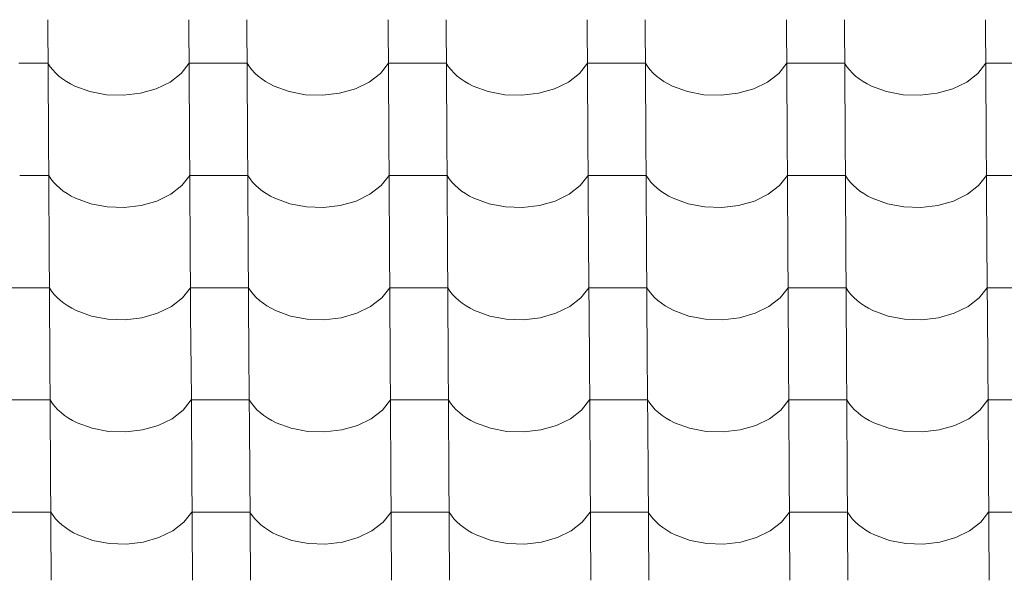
# Model space of a CAD drawing. Header units: millimetres. Extents: x -29001 to 109416, y -1251 to 13451.
# Tile 26 of 163: x -18156 to -17341, y 7544 to 8009. Entities that reach past the tile are written whole.
import ezdxf

# ---------------------------------------------------------------- set-up
doc = ezdxf.new("R2010")
doc.units = ezdxf.units.MM
doc.header["$MEASUREMENT"] = 0
doc.layers.add('POHLED JIŽNÍ_1_Konstrukce - nosné', color=7, linetype='Continuous')
doc.layers.add('POHLED JIŽNÍ_1_Nové_Výplně - Povrchové', color=7, linetype='Continuous')

# ---------------------------------------------------------------- blocks, each defined once
blk = doc.blocks.new('*X1', base_point=(-31394.74, -25864.88))
at = {"layer": 'POHLED JIŽNÍ_1_Nové_Výplně - Povrchové', "color": 21, "linetype": 'Continuous', "lineweight": 20, "true_color": 0xffaaaa}
for p, q in [((-18133.24, 8009), (-18132.66, 7916.33)), ((-18016.28, 8009), (-18015.7, 7916.33)), ((-17968.24, 8009), (-17967.66, 7916.33)), ((-17851.28, 8009), (-17850.7, 7916.33)), ((-17803.25, 8009), (-17802.67, 7916.33)), ((-17686.28, 8009), (-17685.7, 7916.33)), ((-17638.25, 8009), (-17637.67, 7916.33)), ((-17521.29, 8009), (-17520.71, 7916.33)), ((-17473.25, 8009), (-17472.67, 7916.33)), ((-17356.29, 8009), (-17355.71, 7916.33)), ((-18133.01, 7972.84), (-18157.03, 7972.84)), ((-18133.01, 7972.84), (-18131.17, 7970.05)), ((-18131.17, 7970.05), (-18129.03, 7967.35)), ((-18022.67, 7964.46), (-18016.05, 7972.84)), ((-17992.03, 7972.84), (-18016.05, 7972.84)), ((-17968.02, 7972.84), (-17992.03, 7972.84)), ((-17968.02, 7972.84), (-17966.18, 7970.05)), ((-17966.18, 7970.05), (-17964.04, 7967.35)), ((-17857.67, 7964.46), (-17851.05, 7972.84)), ((-17827.04, 7972.84), (-17851.05, 7972.84)), ((-17803.02, 7972.84), (-17827.04, 7972.84)), ((-17803.02, 7972.84), (-17801.18, 7970.05)), ((-17801.18, 7970.05), (-17799.04, 7967.35)), ((-17692.67, 7964.46), (-17686.06, 7972.84)), ((-17662.04, 7972.84), (-17686.06, 7972.84)), ((-17638.02, 7972.84), (-17662.04, 7972.84)), ((-17638.02, 7972.84), (-17636.18, 7970.05)), ((-17636.18, 7970.05), (-17634.04, 7967.35)), ((-17527.68, 7964.46), (-17521.06, 7972.84)), ((-17497.04, 7972.84), (-17521.06, 7972.84)), ((-17473.03, 7972.84), (-17497.04, 7972.84)), ((-17473.03, 7972.84), (-17471.18, 7970.05)), ((-17471.18, 7970.05), (-17469.05, 7967.35)), ((-17362.68, 7964.46), (-17356.06, 7972.84)), ((-17332.04, 7972.84), (-17356.06, 7972.84)), ((-18129.03, 7967.35), (-18126.61, 7964.77)), ((-18126.61, 7964.77), (-18123.91, 7962.3)), ((-18123.91, 7962.3), (-18120.96, 7959.98)), ((-18031.93, 7957.29), (-18022.67, 7964.46)), ((-17964.04, 7967.35), (-17961.61, 7964.77)), ((-17961.61, 7964.77), (-17958.92, 7962.3)), ((-17958.92, 7962.3), (-17955.96, 7959.98)), ((-17866.93, 7957.29), (-17857.67, 7964.46)), ((-17799.04, 7967.35), (-17796.62, 7964.77)), ((-17796.62, 7964.77), (-17793.92, 7962.3)), ((-17793.92, 7962.3), (-17790.96, 7959.98)), ((-17701.94, 7957.29), (-17692.67, 7964.46)), ((-17634.04, 7967.35), (-17631.62, 7964.77)), ((-17631.62, 7964.77), (-17628.92, 7962.3)), ((-17628.92, 7962.3), (-17625.97, 7959.98)), ((-17536.94, 7957.29), (-17527.68, 7964.46)), ((-17469.05, 7967.35), (-17466.62, 7964.77)), ((-17466.62, 7964.77), (-17463.93, 7962.3)), ((-17463.93, 7962.3), (-17460.97, 7959.98)), ((-17371.94, 7957.29), (-17362.68, 7964.46)), ((-18120.96, 7959.98), (-18117.76, 7957.8)), ((-18117.76, 7957.8), (-18114.34, 7955.78)), ((-18114.34, 7955.78), (-18110.7, 7953.93)), ((-18110.7, 7953.93), (-18098.23, 7949.36)), ((-18043.37, 7951.7), (-18031.93, 7957.29)), ((-17955.96, 7959.98), (-17952.76, 7957.8)), ((-17952.76, 7957.8), (-17949.34, 7955.78)), ((-17949.34, 7955.78), (-17945.71, 7953.93)), ((-17945.71, 7953.93), (-17933.23, 7949.36)), ((-17878.38, 7951.7), (-17866.93, 7957.29)), ((-17790.96, 7959.98), (-17787.77, 7957.8)), ((-17787.77, 7957.8), (-17784.34, 7955.78)), ((-17784.34, 7955.78), (-17780.71, 7953.93)), ((-17780.71, 7953.93), (-17768.24, 7949.36)), ((-17713.38, 7951.7), (-17701.94, 7957.29)), ((-17625.97, 7959.98), (-17622.77, 7957.8)), ((-17622.77, 7957.8), (-17619.34, 7955.78)), ((-17619.34, 7955.78), (-17615.71, 7953.93)), ((-17615.71, 7953.93), (-17603.24, 7949.36)), ((-17548.38, 7951.7), (-17536.94, 7957.29)), ((-17460.97, 7959.98), (-17457.77, 7957.8)), ((-17457.77, 7957.8), (-17454.35, 7955.78)), ((-17454.35, 7955.78), (-17450.71, 7953.93)), ((-17450.71, 7953.93), (-17438.24, 7949.36)), ((-17383.38, 7951.7), (-17371.94, 7957.29)), ((-18098.23, 7949.36), (-18084.56, 7946.77)), ((-18084.56, 7946.77), (-18070.37, 7946.3)), ((-18070.37, 7946.3), (-18056.41, 7947.97)), ((-18056.41, 7947.97), (-18043.37, 7951.7)), ((-17933.23, 7949.36), (-17919.56, 7946.77)), ((-17919.56, 7946.77), (-17905.38, 7946.3)), ((-17905.38, 7946.3), (-17891.41, 7947.97)), ((-17891.41, 7947.97), (-17878.38, 7951.7)), ((-17768.24, 7949.36), (-17754.56, 7946.77)), ((-17754.56, 7946.77), (-17740.38, 7946.3)), ((-17740.38, 7946.3), (-17726.42, 7947.97)), ((-17726.42, 7947.97), (-17713.38, 7951.7)), ((-17603.24, 7949.36), (-17589.56, 7946.77)), ((-17589.56, 7946.77), (-17575.38, 7946.3)), ((-17575.38, 7946.3), (-17561.42, 7947.97)), ((-17561.42, 7947.97), (-17548.38, 7951.7)), ((-17438.24, 7949.36), (-17424.57, 7946.77)), ((-17424.57, 7946.77), (-17410.39, 7946.3)), ((-17410.39, 7946.3), (-17396.42, 7947.97)), ((-17396.42, 7947.97), (-17383.38, 7951.7)), ((-18132.66, 7915.99), (-18132.08, 7823.32)), ((-18015.7, 7915.99), (-18015.12, 7823.32)), ((-17967.66, 7915.99), (-17967.08, 7823.32)), ((-17850.7, 7915.99), (-17850.12, 7823.32)), ((-17802.66, 7915.99), (-17802.08, 7823.32)), ((-17685.7, 7915.99), (-17685.12, 7823.32)), ((-17637.67, 7915.99), (-17637.09, 7823.32)), ((-17520.7, 7915.99), (-17520.12, 7823.32)), ((-17472.67, 7915.99), (-17472.09, 7823.32)), ((-17355.71, 7915.99), (-17355.13, 7823.32)), ((-18132.43, 7879.83), (-18156.45, 7879.83)), ((-18132.43, 7879.83), (-18130.59, 7877.04)), ((-18022.09, 7871.45), (-18015.47, 7879.83)), ((-17991.45, 7879.83), (-18015.47, 7879.83)), ((-17967.44, 7879.83), (-17991.45, 7879.83)), ((-17967.44, 7879.83), (-17965.59, 7877.04)), ((-17857.09, 7871.45), (-17850.47, 7879.83)), ((-17826.46, 7879.83), (-17850.47, 7879.83)), ((-17802.44, 7879.83), (-17826.46, 7879.83)), ((-17802.44, 7879.83), (-17800.6, 7877.04)), ((-17692.09, 7871.45), (-17685.48, 7879.83)), ((-17661.46, 7879.83), (-17685.48, 7879.83)), ((-17637.44, 7879.83), (-17661.46, 7879.83)), ((-17637.44, 7879.83), (-17635.6, 7877.04)), ((-17527.09, 7871.45), (-17520.48, 7879.83)), ((-17496.46, 7879.83), (-17520.48, 7879.83)), ((-17472.44, 7879.83), (-17496.46, 7879.83)), ((-17472.44, 7879.83), (-17470.6, 7877.04)), ((-17362.1, 7871.45), (-17355.48, 7879.83)), ((-17331.46, 7879.83), (-17355.48, 7879.83)), ((-18130.59, 7877.04), (-18128.45, 7874.34)), ((-18128.45, 7874.34), (-18126.03, 7871.76)), ((-18126.03, 7871.76), (-18123.33, 7869.29)), ((-18031.35, 7864.28), (-18022.09, 7871.45)), ((-17965.59, 7877.04), (-17963.46, 7874.34)), ((-17963.46, 7874.34), (-17961.03, 7871.76)), ((-17961.03, 7871.76), (-17958.34, 7869.29)), ((-17866.35, 7864.28), (-17857.09, 7871.45)), ((-17800.6, 7877.04), (-17798.46, 7874.34)), ((-17798.46, 7874.34), (-17796.03, 7871.76)), ((-17796.03, 7871.76), (-17793.34, 7869.29)), ((-17701.36, 7864.28), (-17692.09, 7871.45)), ((-17635.6, 7877.04), (-17633.46, 7874.34)), ((-17633.46, 7874.34), (-17631.04, 7871.76)), ((-17631.04, 7871.76), (-17628.34, 7869.29)), ((-17536.36, 7864.28), (-17527.09, 7871.45)), ((-17470.6, 7877.04), (-17468.46, 7874.34)), ((-17468.46, 7874.34), (-17466.04, 7871.76)), ((-17466.04, 7871.76), (-17463.34, 7869.29)), ((-17371.36, 7864.28), (-17362.1, 7871.45)), ((-18123.33, 7869.29), (-18120.38, 7866.97)), ((-18120.38, 7866.97), (-18117.18, 7864.79)), ((-18117.18, 7864.79), (-18113.76, 7862.77)), ((-18042.79, 7858.69), (-18031.35, 7864.28)), ((-17958.34, 7869.29), (-17955.38, 7866.97)), ((-17955.38, 7866.97), (-17952.18, 7864.79)), ((-17952.18, 7864.79), (-17948.76, 7862.77)), ((-17877.8, 7858.69), (-17866.35, 7864.28)), ((-17793.34, 7869.29), (-17790.38, 7866.97)), ((-17790.38, 7866.97), (-17787.19, 7864.79)), ((-17787.19, 7864.79), (-17783.76, 7862.77)), ((-17712.8, 7858.69), (-17701.36, 7864.28)), ((-17628.34, 7869.29), (-17625.39, 7866.97)), ((-17625.39, 7866.97), (-17622.19, 7864.79)), ((-17622.19, 7864.79), (-17618.76, 7862.77)), ((-17547.8, 7858.69), (-17536.36, 7864.28)), ((-17463.34, 7869.29), (-17460.39, 7866.97)), ((-17460.39, 7866.97), (-17457.19, 7864.79)), ((-17457.19, 7864.79), (-17453.77, 7862.77)), ((-17382.8, 7858.69), (-17371.36, 7864.28)), ((-18113.76, 7862.77), (-18110.12, 7860.92)), ((-18110.12, 7860.92), (-18097.65, 7856.35)), ((-18097.65, 7856.35), (-18083.97, 7853.76)), ((-18055.83, 7854.96), (-18042.79, 7858.69)), ((-17948.76, 7862.77), (-17945.12, 7860.92)), ((-17945.12, 7860.92), (-17932.65, 7856.35)), ((-17932.65, 7856.35), (-17918.98, 7853.76)), ((-17890.83, 7854.96), (-17877.8, 7858.69)), ((-17783.76, 7862.77), (-17780.13, 7860.92)), ((-17780.13, 7860.92), (-17767.66, 7856.35)), ((-17767.66, 7856.35), (-17753.98, 7853.76)), ((-17725.83, 7854.96), (-17712.8, 7858.69)), ((-17618.76, 7862.77), (-17615.13, 7860.92)), ((-17615.13, 7860.92), (-17602.66, 7856.35)), ((-17602.66, 7856.35), (-17588.98, 7853.76)), ((-17560.84, 7854.96), (-17547.8, 7858.69)), ((-17453.77, 7862.77), (-17450.13, 7860.92)), ((-17450.13, 7860.92), (-17437.66, 7856.35)), ((-17437.66, 7856.35), (-17423.99, 7853.76)), ((-17395.84, 7854.96), (-17382.8, 7858.69)), ((-18083.97, 7853.76), (-18069.79, 7853.29)), ((-18069.79, 7853.29), (-18055.83, 7854.96)), ((-17918.98, 7853.76), (-17904.8, 7853.29)), ((-17904.8, 7853.29), (-17890.83, 7854.96)), ((-17753.98, 7853.76), (-17739.8, 7853.29)), ((-17739.8, 7853.29), (-17725.83, 7854.96)), ((-17588.98, 7853.76), (-17574.8, 7853.29)), ((-17574.8, 7853.29), (-17560.84, 7854.96)), ((-17423.99, 7853.76), (-17409.8, 7853.29)), ((-17409.8, 7853.29), (-17395.84, 7854.96)), ((-18132.08, 7822.98), (-18131.5, 7730.31)), ((-18015.11, 7822.98), (-18014.54, 7730.31)), ((-17967.08, 7822.98), (-17966.5, 7730.31)), ((-17850.12, 7822.98), (-17849.54, 7730.31)), ((-17802.08, 7822.98), (-17801.5, 7730.31)), ((-17685.12, 7822.98), (-17684.54, 7730.31)), ((-17637.09, 7822.98), (-17636.51, 7730.31)), ((-17520.12, 7822.98), (-17519.54, 7730.31)), ((-17472.09, 7822.98), (-17471.51, 7730.31)), ((-17355.13, 7822.98), (-17354.55, 7730.31)), ((-18155.87, 7786.82), (-18179.89, 7786.82)), ((-18131.85, 7786.82), (-18155.87, 7786.82)), ((-18131.85, 7786.82), (-18130.01, 7784.03)), ((-18130.01, 7784.03), (-18127.87, 7781.34)), ((-18021.5, 7778.44), (-18014.89, 7786.82)), ((-17990.87, 7786.82), (-18014.89, 7786.82)), ((-17966.85, 7786.82), (-17990.87, 7786.82)), ((-17966.85, 7786.82), (-17965.01, 7784.03)), ((-17965.01, 7784.03), (-17962.87, 7781.34)), ((-17856.51, 7778.44), (-17849.89, 7786.82)), ((-17825.87, 7786.82), (-17849.89, 7786.82)), ((-17801.86, 7786.82), (-17825.87, 7786.82)), ((-17801.86, 7786.82), (-17800.02, 7784.03)), ((-17800.02, 7784.03), (-17797.88, 7781.34)), ((-17691.51, 7778.44), (-17684.89, 7786.82)), ((-17660.88, 7786.82), (-17684.89, 7786.82)), ((-17636.86, 7786.82), (-17660.88, 7786.82)), ((-17636.86, 7786.82), (-17635.02, 7784.03)), ((-17635.02, 7784.03), (-17632.88, 7781.34)), ((-17526.51, 7778.44), (-17519.9, 7786.82)), ((-17495.88, 7786.82), (-17519.9, 7786.82)), ((-17471.86, 7786.82), (-17495.88, 7786.82)), ((-17471.86, 7786.82), (-17470.02, 7784.03)), ((-17470.02, 7784.03), (-17467.88, 7781.34)), ((-17361.51, 7778.44), (-17354.9, 7786.82)), ((-17330.88, 7786.82), (-17354.9, 7786.82)), ((-18127.87, 7781.34), (-18125.45, 7778.75)), ((-18125.45, 7778.75), (-18122.75, 7776.28)), ((-18122.75, 7776.28), (-18119.8, 7773.96)), ((-18119.8, 7773.96), (-18116.6, 7771.78)), ((-18030.77, 7771.27), (-18021.5, 7778.44)), ((-17962.87, 7781.34), (-17960.45, 7778.75)), ((-17960.45, 7778.75), (-17957.75, 7776.28)), ((-17957.75, 7776.28), (-17954.8, 7773.96)), ((-17954.8, 7773.96), (-17951.6, 7771.78)), ((-17865.77, 7771.27), (-17856.51, 7778.44)), ((-17797.88, 7781.34), (-17795.45, 7778.75)), ((-17795.45, 7778.75), (-17792.76, 7776.28)), ((-17792.76, 7776.28), (-17789.8, 7773.96)), ((-17789.8, 7773.96), (-17786.6, 7771.78)), ((-17700.77, 7771.27), (-17691.51, 7778.44)), ((-17632.88, 7781.34), (-17630.46, 7778.75)), ((-17630.46, 7778.75), (-17627.76, 7776.28)), ((-17627.76, 7776.28), (-17624.8, 7773.96)), ((-17624.8, 7773.96), (-17621.61, 7771.78)), ((-17535.78, 7771.27), (-17526.51, 7778.44)), ((-17467.88, 7781.34), (-17465.46, 7778.75)), ((-17465.46, 7778.75), (-17462.76, 7776.28)), ((-17462.76, 7776.28), (-17459.81, 7773.96)), ((-17459.81, 7773.96), (-17456.61, 7771.78)), ((-17370.78, 7771.27), (-17361.51, 7778.44)), ((-18116.6, 7771.78), (-18113.17, 7769.76)), ((-18113.17, 7769.76), (-18109.54, 7767.91)), ((-18109.54, 7767.91), (-18097.07, 7763.34)), ((-18055.25, 7761.95), (-18042.21, 7765.68)), ((-18042.21, 7765.68), (-18030.77, 7771.27)), ((-17951.6, 7771.78), (-17948.18, 7769.76)), ((-17948.18, 7769.76), (-17944.54, 7767.91)), ((-17944.54, 7767.91), (-17932.07, 7763.34)), ((-17890.25, 7761.95), (-17877.21, 7765.68)), ((-17877.21, 7765.68), (-17865.77, 7771.27)), ((-17786.6, 7771.78), (-17783.18, 7769.76)), ((-17783.18, 7769.76), (-17779.55, 7767.91)), ((-17779.55, 7767.91), (-17767.07, 7763.34)), ((-17725.25, 7761.95), (-17712.22, 7765.68)), ((-17712.22, 7765.68), (-17700.77, 7771.27)), ((-17621.61, 7771.78), (-17618.18, 7769.76)), ((-17618.18, 7769.76), (-17614.55, 7767.91)), ((-17614.55, 7767.91), (-17602.08, 7763.34)), ((-17560.25, 7761.95), (-17547.22, 7765.68)), ((-17547.22, 7765.68), (-17535.78, 7771.27)), ((-17456.61, 7771.78), (-17453.18, 7769.76)), ((-17453.18, 7769.76), (-17449.55, 7767.91)), ((-17449.55, 7767.91), (-17437.08, 7763.34)), ((-17395.26, 7761.95), (-17382.22, 7765.68)), ((-17382.22, 7765.68), (-17370.78, 7771.27)), ((-18097.07, 7763.34), (-18083.39, 7760.75)), ((-18083.39, 7760.75), (-18069.21, 7760.28)), ((-18069.21, 7760.28), (-18055.25, 7761.95)), ((-17932.07, 7763.34), (-17918.4, 7760.75)), ((-17918.4, 7760.75), (-17904.21, 7760.28)), ((-17904.21, 7760.28), (-17890.25, 7761.95)), ((-17767.07, 7763.34), (-17753.4, 7760.75)), ((-17753.4, 7760.75), (-17739.22, 7760.28)), ((-17739.22, 7760.28), (-17725.25, 7761.95)), ((-17602.08, 7763.34), (-17588.4, 7760.75)), ((-17588.4, 7760.75), (-17574.22, 7760.28)), ((-17574.22, 7760.28), (-17560.25, 7761.95)), ((-17437.08, 7763.34), (-17423.4, 7760.75)), ((-17423.4, 7760.75), (-17409.22, 7760.28)), ((-17409.22, 7760.28), (-17395.26, 7761.95)), ((-18131.5, 7729.97), (-18130.92, 7637.3)), ((-18014.53, 7729.97), (-18013.95, 7637.3)), ((-17966.5, 7729.97), (-17965.92, 7637.3)), ((-17849.54, 7729.97), (-17848.96, 7637.3)), ((-17801.5, 7729.97), (-17800.92, 7637.3)), ((-17684.54, 7729.97), (-17683.96, 7637.3)), ((-17636.5, 7729.97), (-17635.92, 7637.3)), ((-17519.54, 7729.97), (-17518.96, 7637.3)), ((-17471.51, 7729.97), (-17470.93, 7637.3)), ((-17354.54, 7729.97), (-17353.96, 7637.3)), ((-18155.29, 7693.82), (-18179.3, 7693.82)), ((-18131.27, 7693.82), (-18155.29, 7693.82)), ((-18131.27, 7693.82), (-18129.43, 7691.02)), ((-18020.92, 7685.43), (-18014.31, 7693.82)), ((-17990.29, 7693.82), (-18014.31, 7693.82)), ((-17966.27, 7693.82), (-17990.29, 7693.82)), ((-17966.27, 7693.82), (-17964.43, 7691.02)), ((-17855.93, 7685.43), (-17849.31, 7693.82)), ((-17825.29, 7693.82), (-17849.31, 7693.82)), ((-17801.28, 7693.82), (-17825.29, 7693.82)), ((-17801.28, 7693.82), (-17799.43, 7691.02)), ((-17690.93, 7685.43), (-17684.31, 7693.82)), ((-17660.3, 7693.82), (-17684.31, 7693.82)), ((-17636.28, 7693.82), (-17660.3, 7693.82)), ((-17636.28, 7693.82), (-17634.44, 7691.02)), ((-17525.93, 7685.43), (-17519.31, 7693.82)), ((-17495.3, 7693.82), (-17519.31, 7693.82)), ((-17471.28, 7693.82), (-17495.3, 7693.82)), ((-17471.28, 7693.82), (-17469.44, 7691.02)), ((-17360.93, 7685.43), (-17354.32, 7693.82)), ((-17330.3, 7693.82), (-17354.32, 7693.82)), ((-18129.43, 7691.02), (-18127.29, 7688.33)), ((-18127.29, 7688.33), (-18124.87, 7685.74)), ((-18124.87, 7685.74), (-18122.17, 7683.28)), ((-18030.19, 7678.26), (-18020.92, 7685.43)), ((-17964.43, 7691.02), (-17962.29, 7688.33)), ((-17962.29, 7688.33), (-17959.87, 7685.74)), ((-17959.87, 7685.74), (-17957.17, 7683.28)), ((-17865.19, 7678.26), (-17855.93, 7685.43)), ((-17799.43, 7691.02), (-17797.3, 7688.33)), ((-17797.3, 7688.33), (-17794.87, 7685.74)), ((-17794.87, 7685.74), (-17792.18, 7683.28)), ((-17700.19, 7678.26), (-17690.93, 7685.43)), ((-17634.44, 7691.02), (-17632.3, 7688.33)), ((-17632.3, 7688.33), (-17629.87, 7685.74)), ((-17629.87, 7685.74), (-17627.18, 7683.28)), ((-17535.2, 7678.26), (-17525.93, 7685.43)), ((-17469.44, 7691.02), (-17467.3, 7688.33)), ((-17467.3, 7688.33), (-17464.88, 7685.74)), ((-17464.88, 7685.74), (-17462.18, 7683.28)), ((-17370.2, 7678.26), (-17360.93, 7685.43)), ((-18122.17, 7683.28), (-18119.22, 7680.95)), ((-18119.22, 7680.95), (-18116.02, 7678.77)), ((-18116.02, 7678.77), (-18112.59, 7676.75)), ((-18112.59, 7676.75), (-18108.96, 7674.9)), ((-18041.63, 7672.67), (-18030.19, 7678.26)), ((-17957.17, 7683.28), (-17954.22, 7680.95)), ((-17954.22, 7680.95), (-17951.02, 7678.77)), ((-17951.02, 7678.77), (-17947.59, 7676.75)), ((-17947.59, 7676.75), (-17943.96, 7674.9)), ((-17876.63, 7672.67), (-17865.19, 7678.26)), ((-17792.18, 7683.28), (-17789.22, 7680.95)), ((-17789.22, 7680.95), (-17786.02, 7678.77)), ((-17786.02, 7678.77), (-17782.6, 7676.75)), ((-17782.6, 7676.75), (-17778.96, 7674.9)), ((-17711.63, 7672.67), (-17700.19, 7678.26)), ((-17627.18, 7683.28), (-17624.22, 7680.95)), ((-17624.22, 7680.95), (-17621.02, 7678.77)), ((-17621.02, 7678.77), (-17617.6, 7676.75)), ((-17617.6, 7676.75), (-17613.97, 7674.9)), ((-17546.64, 7672.67), (-17535.2, 7678.26)), ((-17462.18, 7683.28), (-17459.23, 7680.95)), ((-17459.23, 7680.95), (-17456.03, 7678.77)), ((-17456.03, 7678.77), (-17452.6, 7676.75)), ((-17452.6, 7676.75), (-17448.97, 7674.9)), ((-17381.64, 7672.67), (-17370.2, 7678.26)), ((-18108.96, 7674.9), (-18096.49, 7670.33)), ((-18096.49, 7670.33), (-18082.81, 7667.74)), ((-18082.81, 7667.74), (-18068.63, 7667.27)), ((-18068.63, 7667.27), (-18054.67, 7668.94)), ((-18054.67, 7668.94), (-18041.63, 7672.67)), ((-17943.96, 7674.9), (-17931.49, 7670.33)), ((-17931.49, 7670.33), (-17917.81, 7667.74)), ((-17917.81, 7667.74), (-17903.63, 7667.27)), ((-17903.63, 7667.27), (-17889.67, 7668.94)), ((-17889.67, 7668.94), (-17876.63, 7672.67)), ((-17778.96, 7674.9), (-17766.49, 7670.33)), ((-17766.49, 7670.33), (-17752.82, 7667.74)), ((-17752.82, 7667.74), (-17738.64, 7667.27)), ((-17738.64, 7667.27), (-17724.67, 7668.94)), ((-17724.67, 7668.94), (-17711.63, 7672.67)), ((-17613.97, 7674.9), (-17601.49, 7670.33)), ((-17601.49, 7670.33), (-17587.82, 7667.74)), ((-17587.82, 7667.74), (-17573.64, 7667.27)), ((-17573.64, 7667.27), (-17559.67, 7668.94)), ((-17559.67, 7668.94), (-17546.64, 7672.67)), ((-17448.97, 7674.9), (-17436.5, 7670.33)), ((-17436.5, 7670.33), (-17422.82, 7667.74)), ((-17422.82, 7667.74), (-17408.64, 7667.27)), ((-17408.64, 7667.27), (-17394.68, 7668.94)), ((-17394.68, 7668.94), (-17381.64, 7672.67)), ((-18130.91, 7636.96), (-18130.34, 7544.29)), ((-18013.95, 7636.96), (-18013.37, 7544.29)), ((-17965.92, 7636.96), (-17965.34, 7544.29)), ((-17848.95, 7636.96), (-17848.37, 7544.29)), ((-17800.92, 7636.96), (-17800.34, 7544.29)), ((-17683.96, 7636.96), (-17683.38, 7544.29)), ((-17635.92, 7636.96), (-17635.34, 7544.29)), ((-17518.96, 7636.96), (-17518.38, 7544.29)), ((-17470.92, 7636.96), (-17470.35, 7544.29)), ((-17353.96, 7636.96), (-17353.38, 7544.29)), ((-18154.71, 7600.81), (-18178.72, 7600.81)), ((-18130.69, 7600.81), (-18154.71, 7600.81)), ((-18130.69, 7600.81), (-18128.85, 7598.01)), ((-18128.85, 7598.01), (-18126.71, 7595.32)), ((-18126.71, 7595.32), (-18124.29, 7592.73)), ((-18020.34, 7592.42), (-18013.73, 7600.81)), ((-17989.71, 7600.81), (-18013.73, 7600.81)), ((-17965.69, 7600.81), (-17989.71, 7600.81)), ((-17965.69, 7600.81), (-17963.85, 7598.01)), ((-17963.85, 7598.01), (-17961.71, 7595.32)), ((-17961.71, 7595.32), (-17959.29, 7592.73)), ((-17855.34, 7592.42), (-17848.73, 7600.81)), ((-17824.71, 7600.81), (-17848.73, 7600.81)), ((-17800.69, 7600.81), (-17824.71, 7600.81)), ((-17800.69, 7600.81), (-17798.85, 7598.01)), ((-17798.85, 7598.01), (-17796.71, 7595.32)), ((-17796.71, 7595.32), (-17794.29, 7592.73)), ((-17690.35, 7592.42), (-17683.73, 7600.81)), ((-17659.71, 7600.81), (-17683.73, 7600.81)), ((-17635.7, 7600.81), (-17659.71, 7600.81)), ((-17635.7, 7600.81), (-17633.85, 7598.01)), ((-17633.85, 7598.01), (-17631.72, 7595.32)), ((-17631.72, 7595.32), (-17629.29, 7592.73)), ((-17525.35, 7592.42), (-17518.73, 7600.81)), ((-17494.72, 7600.81), (-17518.73, 7600.81)), ((-17470.7, 7600.81), (-17494.72, 7600.81)), ((-17470.7, 7600.81), (-17468.86, 7598.01)), ((-17468.86, 7598.01), (-17466.72, 7595.32)), ((-17466.72, 7595.32), (-17464.3, 7592.73)), ((-17360.35, 7592.42), (-17353.74, 7600.81)), ((-17329.72, 7600.81), (-17353.74, 7600.81)), ((-18124.29, 7592.73), (-18121.59, 7590.27)), ((-18121.59, 7590.27), (-18118.63, 7587.94)), ((-18118.63, 7587.94), (-18115.44, 7585.76)), ((-18029.61, 7585.25), (-18020.34, 7592.42)), ((-17959.29, 7592.73), (-17956.59, 7590.27)), ((-17956.59, 7590.27), (-17953.64, 7587.94)), ((-17953.64, 7587.94), (-17950.44, 7585.76)), ((-17864.61, 7585.25), (-17855.34, 7592.42)), ((-17794.29, 7592.73), (-17791.59, 7590.27)), ((-17791.59, 7590.27), (-17788.64, 7587.94)), ((-17788.64, 7587.94), (-17785.44, 7585.76)), ((-17699.61, 7585.25), (-17690.35, 7592.42)), ((-17629.29, 7592.73), (-17626.6, 7590.27)), ((-17626.6, 7590.27), (-17623.64, 7587.94)), ((-17623.64, 7587.94), (-17620.44, 7585.76)), ((-17534.61, 7585.25), (-17525.35, 7592.42)), ((-17464.3, 7592.73), (-17461.6, 7590.27)), ((-17461.6, 7590.27), (-17458.64, 7587.94)), ((-17458.64, 7587.94), (-17455.45, 7585.76)), ((-17369.62, 7585.25), (-17360.35, 7592.42)), ((-18115.44, 7585.76), (-18112.01, 7583.74)), ((-18112.01, 7583.74), (-18108.38, 7581.89)), ((-18108.38, 7581.89), (-18095.91, 7577.32)), ((-18054.08, 7575.93), (-18041.05, 7579.66)), ((-18041.05, 7579.66), (-18029.61, 7585.25)), ((-17950.44, 7585.76), (-17947.01, 7583.74)), ((-17947.01, 7583.74), (-17943.38, 7581.89)), ((-17943.38, 7581.89), (-17930.91, 7577.32)), ((-17889.09, 7575.93), (-17876.05, 7579.66)), ((-17876.05, 7579.66), (-17864.61, 7585.25)), ((-17785.44, 7585.76), (-17782.02, 7583.74)), ((-17782.02, 7583.74), (-17778.38, 7581.89)), ((-17778.38, 7581.89), (-17765.91, 7577.32)), ((-17724.09, 7575.93), (-17711.05, 7579.66)), ((-17711.05, 7579.66), (-17699.61, 7585.25)), ((-17620.44, 7585.76), (-17617.02, 7583.74)), ((-17617.02, 7583.74), (-17613.39, 7581.89)), ((-17613.39, 7581.89), (-17600.91, 7577.32)), ((-17559.09, 7575.93), (-17546.06, 7579.66)), ((-17546.06, 7579.66), (-17534.61, 7585.25)), ((-17455.45, 7585.76), (-17452.02, 7583.74)), ((-17452.02, 7583.74), (-17448.39, 7581.89)), ((-17448.39, 7581.89), (-17435.92, 7577.32)), ((-17394.09, 7575.93), (-17381.06, 7579.66)), ((-17381.06, 7579.66), (-17369.62, 7585.25)), ((-18095.91, 7577.32), (-18082.23, 7574.73)), ((-18082.23, 7574.73), (-18068.05, 7574.26)), ((-18068.05, 7574.26), (-18054.08, 7575.93)), ((-17930.91, 7577.32), (-17917.23, 7574.73)), ((-17917.23, 7574.73), (-17903.05, 7574.26)), ((-17903.05, 7574.26), (-17889.09, 7575.93)), ((-17765.91, 7577.32), (-17752.24, 7574.73)), ((-17752.24, 7574.73), (-17738.05, 7574.26)), ((-17738.05, 7574.26), (-17724.09, 7575.93)), ((-17600.91, 7577.32), (-17587.24, 7574.73)), ((-17587.24, 7574.73), (-17573.06, 7574.26)), ((-17573.06, 7574.26), (-17559.09, 7575.93)), ((-17435.92, 7577.32), (-17422.24, 7574.73)), ((-17422.24, 7574.73), (-17408.06, 7574.26)), ((-17408.06, 7574.26), (-17394.09, 7575.93))]:
    blk.add_line(p, q, dxfattribs=at)

msp = doc.modelspace()

# ---------------------------------------------------------------- block references
at = {"layer": 'POHLED JIŽNÍ_1_Konstrukce - nosné', "color": 9, "linetype": 'Continuous', "lineweight": 13}
msp.add_blockref('*X1', (-31394.74, -25864.88), dxfattribs=at)

doc.saveas('drawing.dxf')
